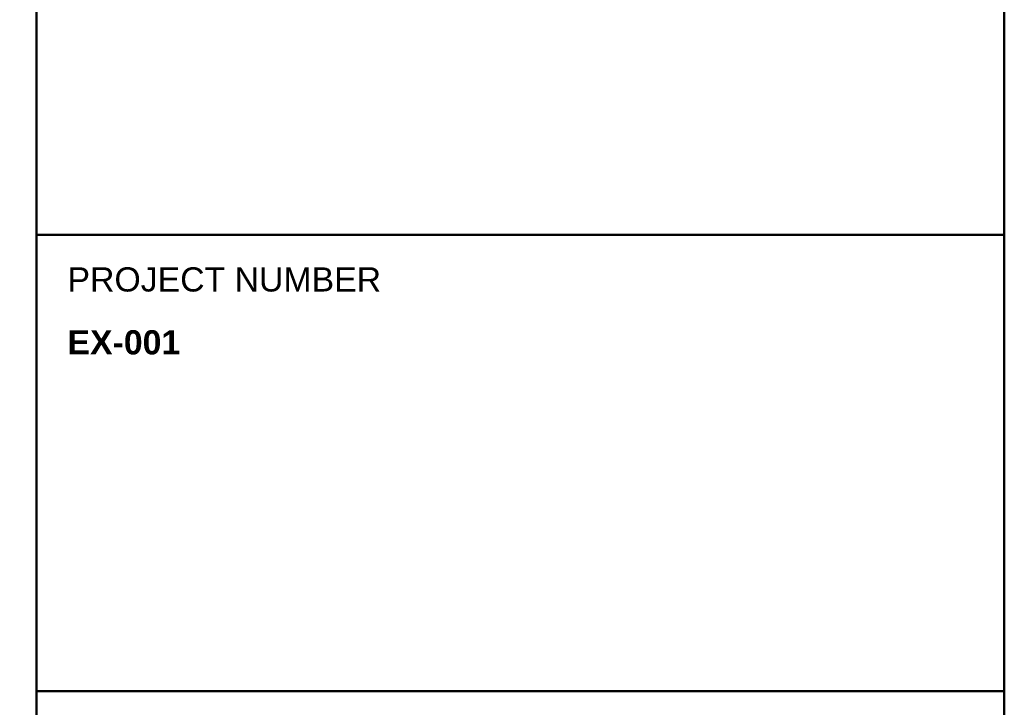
# Model space of a CAD drawing. Header units: inches. Extents: x 0.5 to 35.5, y 0.5 to 23.5.
# Tile 7 of 9: x 31.7 to 35.5, y 18.2 to 20.8. Entities that reach past the tile are written whole.
import ezdxf

# ---------------------------------------------------------------- set-up
doc = ezdxf.new("R2010")
doc.units = ezdxf.units.IN
doc.header["$MEASUREMENT"] = 0
doc.layers.add('E-ANNO-TTLB', color=7, linetype='Continuous', lineweight=50)
doc.styles.add('BOLD', font='arialbd.ttf')
doc.styles.add('MAIN', font='arial.ttf')

msp = doc.modelspace()

# ---------------------------------------------------------------- linework, layer by layer
at = {"layer": 'E-ANNO-TTLB'}
for p, q in [((31.75, 20.0015), (35.5, 20.0015)), ((31.75, 18.2323), (35.5, 18.2323))]:
    msp.add_line(p, q, dxfattribs=at)
for points in [[(0.5, 0.5), (35.5, 0.5), (35.5, 23.5), (0.5, 23.5)], [(31.75, 0.5), (35.5, 0.5), (35.5, 23.5), (31.75, 23.5)]]:
    msp.add_lwpolyline(points, close=True, dxfattribs=at)

# ---------------------------------------------------------------- texts
at = {"layer": 'E-ANNO-TTLB', "style": 'MAIN'}
msp.add_text('PROJECT NUMBER', height=0.09375, dxfattribs=at).set_placement((31.87, 19.7815))
at = {"layer": 'E-ANNO-TTLB', "insert": (31.87, 19.6315), "char_height": 0.09375, "width": 0.484511, "attachment_point": 1, "line_spacing_factor": 1.45, "style": 'BOLD'}
msp.add_mtext('EX-001', dxfattribs=at)

doc.saveas('drawing.dxf')
